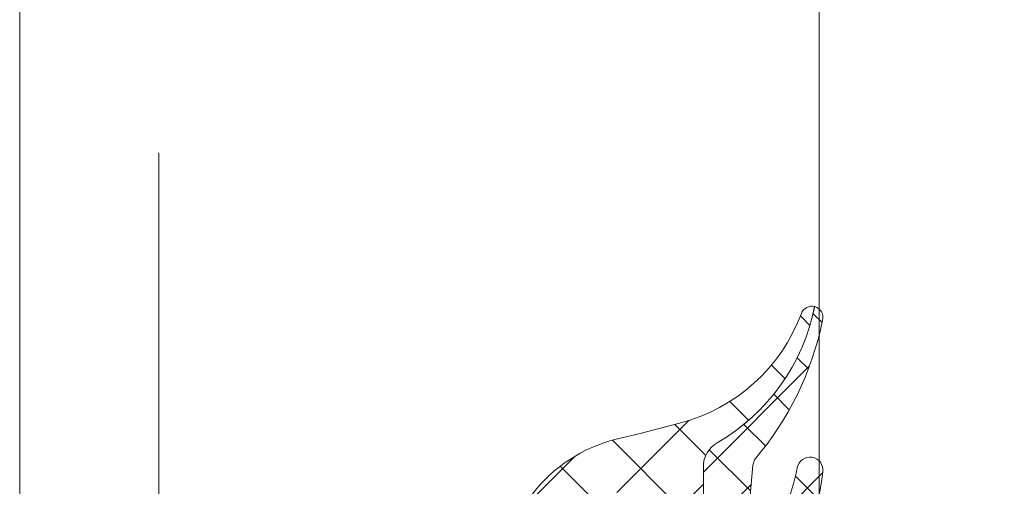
# Model space of a CAD drawing. Header units: millimetres. Extents: x 144573 to 336993, y 74252 to 247042.
# Tile 54 of 256: x 146721 to 146757, y 185340 to 185357. Entities that reach past the tile are written whole.
import ezdxf

# ---------------------------------------------------------------- set-up
doc = ezdxf.new("R2010")
doc.units = ezdxf.units.MM
doc.linetypes.add('ČÁRKOVANÁ', pattern=[19.049999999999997, 12.7, -6.35])
doc.layers.add('FASÁDA DETAILNÍ', color=255, linetype='Continuous', lineweight=0)

msp = doc.modelspace()

# ---------------------------------------------------------------- hatches: boundary and pattern name
at = {"layer": 'FASÁDA DETAILNÍ'}
h = msp.add_hatch(dxfattribs=at)
h.set_pattern_fill('ANSI37', color=256, scale=0.625, angle=90, style=0)
h.set_pattern_definition([(135, (147661.4800355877, 196355.2586091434), (-1.403165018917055, -1.403165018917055), []), (225, (147661.4800355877, 196355.2586091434), (1.403165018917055, -1.403165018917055), [])])
edge = h.paths.add_edge_path()
edge.add_ellipse((146745.2825155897, 185335.1454342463), major_axis=(-5.039467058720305, 0), ratio=1, start_angle=299.79178446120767, end_angle=355.03553873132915, ccw=False)
edge.add_ellipse((146742.9277153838, 185339.2585187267), major_axis=(-0.3000000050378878, 0), ratio=1, start_angle=270.0006926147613, end_angle=299.7921729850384, ccw=False)
edge.add_line((146742.9277117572, 185339.5585187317), (146743.4619957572, 185339.5585217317))
edge.add_ellipse((146743.4619969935, 185339.258521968), major_axis=(-0.2999997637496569, 0), ratio=1, start_angle=179.9999548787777, end_angle=270.00023610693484, ccw=False)
edge.add_line((146743.7619967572, 185339.2585217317), (146743.7619967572, 185337.7085247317))
edge.add_ellipse((146744.0620073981, 185337.7085323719), major_axis=(-0.3000106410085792, 0), ratio=1, start_angle=0.001459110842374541, end_angle=89.99567605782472)
edge.add_line((146744.0619847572, 185337.4085217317), (146745.4619667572, 185337.4085107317))
edge.add_ellipse((146745.4619639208, 185337.1085208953), major_axis=(-0.2999898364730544, 0), ratio=1, start_angle=180.0003507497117, end_angle=269.9994582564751, ccw=False)
edge.add_line((146745.7619537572, 185337.1085227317), (146745.7619537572, 185335.4085107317))
edge.add_ellipse((146745.4619436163, 185335.4085178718), major_axis=(-0.3000101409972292, 0), ratio=1, start_angle=90.00441943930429, end_angle=179.9986363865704, ccw=False)
edge.add_line((146745.4619667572, 185335.1085077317), (146743.8981357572, 185335.1085187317))
edge.add_ellipse((146743.8652787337, 185334.8073596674), major_axis=(-0.302946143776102, 0), ratio=1, start_angle=-96.22645090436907, end_angle=13.48357731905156)
edge.add_ellipse((146732.5493144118, 185326.1024365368), major_axis=(-14.00076634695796, 0), ratio=1, start_angle=195.301732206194, end_angle=218.0756200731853, ccw=False)
edge.add_ellipse((146746.5415521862, 185329.9091501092), major_axis=(-0.5004721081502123, 0), ratio=1, start_angle=12.91760852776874, end_angle=129.806634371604)
edge.add_line((146746.8619537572, 185329.5246827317), (146746.8619537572, 185337.8079617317))
edge.add_ellipse((146746.3619540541, 185337.8079612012), major_axis=(-0.4999997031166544, 0), ratio=1, start_angle=180.0000607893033, end_angle=240.0000196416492)
edge.add_line((146746.6119537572, 185338.2409737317), (146746.3119537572, 185338.4141797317))
edge.add_ellipse((146746.5619534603, 185338.8471922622), major_axis=(-0.4999997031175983, 0), ratio=1, start_angle=6.078951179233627e-05, end_angle=60.0000196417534, ccw=False)
edge.add_line((146746.0619537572, 185338.8471917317), (146746.0619537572, 185340.4765397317))
edge.add_ellipse((146747.0619531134, 185340.4765405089), major_axis=(-0.9999993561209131, 0), ratio=1, start_angle=-59.949661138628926, end_angle=4.4528618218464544e-05, ccw=False)
edge.add_ellipse((146742.9056263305, 185347.6609212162), major_axis=(-7.300023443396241, 0), ratio=1, start_angle=120.0503545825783, end_angle=168.7144463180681)
edge.add_ellipse((146749.9619633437, 185345.8456891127), major_axis=(-0.3999905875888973, 0), ratio=1, start_angle=255.1470247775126, end_angle=339.4981705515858)
edge.add_ellipse((146743.612865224, 185348.2197560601), major_axis=(-6.37844882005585, 0), ratio=1, start_angle=104.45259778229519, end_angle=159.498125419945, ccw=False)
edge.add_line((146745.2047917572, 185342.0431567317), (146743.7940847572, 185341.6795697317))
edge.add_line((146743.7940847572, 185341.6795697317), (146742.9313837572, 185341.4694567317))
edge.add_ellipse((146744.2619487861, 185336.1328340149), major_axis=(-5.499995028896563, 0), ratio=1, start_angle=-76.00004503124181, end_angle=3.420219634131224e-05)
edge.add_line((146738.7619537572, 185336.1328307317), (146738.7619537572, 185323.7148027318))
edge.add_line((146738.7619537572, 185323.7148027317), (146739.0495727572, 185322.3517457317))
edge.add_ellipse((146738.5603464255, 185322.2485131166), major_axis=(-0.4999993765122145, 0), ratio=1, start_angle=130.2837515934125, end_angle=191.9153007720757, ccw=False)
edge.add_line((146738.8836327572, 185321.8670877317), (146737.0270247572, 185320.2934767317))
edge.add_ellipse((146737.5119542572, 185319.7213377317), major_axis=(-0.749999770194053, 0), ratio=1, start_angle=-49.71629384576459, end_angle=130.2837061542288)
edge.add_line((146737.9968837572, 185319.1491987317), (146740.3085277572, 185321.1084847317))
edge.add_ellipse((146739.6619555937, 185321.8713363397), major_axis=(-0.999999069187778, 0), ratio=1, start_angle=130.2836986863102, end_angle=191.915247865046)
edge.add_line((146740.6404087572, 185322.0778007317), (146740.2619537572, 185323.8713377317))
edge.add_line((146740.2619537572, 185323.8713377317), (146740.2619537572, 185335.5815387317))
h = msp.add_hatch(dxfattribs=at)
h.set_pattern_fill('ANSI37', color=256, scale=0.48, angle=90, style=0)
h.set_pattern_definition([(135, (147661.4800355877, 196355.2586091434), (-1.077630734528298, -1.077630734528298), []), (225, (147661.4800355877, 196355.2586091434), (1.077630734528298, -1.077630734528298), [])])
edge = h.paths.add_edge_path()
edge.add_arc((146748.0629530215, 185335.0196321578), 0.4999992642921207, 129.4073371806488, 179.9999342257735)
edge.add_line((146747.5629537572, 185335.0196327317), (146747.5629537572, 185333.1575357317))
edge.add_arc((146747.8629539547, 185333.1575360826), 0.3000001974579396, 180.0000670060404, 317.3578430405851)
edge.add_arc((146743.9891589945, 185336.7249507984), 5.566188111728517, 317.3577388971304, 347.808967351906)
edge.add_arc((146749.8732352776, 185335.3416568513), 0.4897187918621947, -17.01397229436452, 154.8827571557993, ccw=False)
edge.add_arc((146741.5334774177, 185337.2875481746), 9.052420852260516, 312.79332113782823, 346.6565612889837, ccw=False)
edge.add_arc((146749.7213576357, 185328.4433714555), 2.999999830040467, 132.7932868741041, 155.245096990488)
edge.add_arc((146746.5425515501, 185329.9091536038), 0.5004751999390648, 309.80643418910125, 335.2448242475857, ccw=False)
edge.add_line((146746.8629537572, 185329.5246827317), (146746.8629537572, 185337.8079617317))
edge.add_arc((146746.3629540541, 185337.8079612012), 0.4999997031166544, 6.078930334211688e-05, 60.00001964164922)
edge.add_line((146746.6129537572, 185338.2409737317), (146746.3129537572, 185338.4141797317))
edge.add_arc((146746.5629534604, 185338.8471922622), 0.4999997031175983, 180.0000607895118, 240.0000196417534, ccw=False)
edge.add_line((146746.0629537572, 185338.8471917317), (146746.0629537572, 185340.4765397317))
edge.add_arc((146747.0629531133, 185340.4765405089), 0.9999993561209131, 120.0503388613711, 180.0000445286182, ccw=False)
edge.add_arc((146742.9066263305, 185347.6609212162), 7.300023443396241, 300.0503545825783, 348.714446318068)
edge.add_arc((146749.962963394, 185345.8456886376), 0.3999910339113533, -15.001276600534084, 75.14704919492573, ccw=False)
edge.add_arc((146739.4434593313, 185347.9724091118), 11.13157184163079, 319.4130387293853, 348.44234221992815, ccw=False)
edge.add_line((146747.8969907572, 185340.7301927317), (146747.8392897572, 185340.5379757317))
edge.add_line((146747.8392897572, 185340.5379757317), (146747.6014517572, 185337.8207687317))
edge.add_arc((146747.9003090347, 185337.7946097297), 0.2999999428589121, 174.997644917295, 320.9690488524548)
edge.add_arc((146743.2200829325, 185341.5887817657), 6.324969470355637, 320.968966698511, 349.5200292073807)
edge.add_arc((146749.8979187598, 185340.3599044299), 0.4650353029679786, -7.528137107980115, 170.2920262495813, ccw=False)
edge.add_arc((146743.1415864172, 185341.0094032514), 7.252239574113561, 309.40751088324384, 354.37832838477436, ccw=False)

# ---------------------------------------------------------------- linework, layer by layer
for points in [[(173301.4800355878, 174615.2586091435), (146721.4800355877, 174615.2586091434), (146721.4800355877, 198295.2586091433), (173301.4800355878, 198295.2586091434)], [(146750.2260419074, 185411.9038972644), (146750.2260419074, 185799.5946741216), (146794.2260419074, 185799.5946741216), (146794.2260419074, 185411.9038972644), (146794.2260419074, 185330.9330184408), (146750.2260419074, 185330.9330184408)]]:
    msp.add_lwpolyline(points, close=True, dxfattribs=at)
at = {"layer": 'FASÁDA DETAILNÍ', "linetype": 'ČÁRKOVANÁ', "ltscale": 5}
msp.add_lwpolyline([(173296.4800355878, 174620.2586091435), (146726.4800355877, 174620.2586091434), (146726.4800355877, 198290.2586091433), (173296.4800355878, 198290.2586091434)], close=True, dxfattribs=at)
at = {"layer": 'FASÁDA DETAILNÍ', "extrusion": (0, 0, -1)}
msp.add_lwpolyline([(-146746.0619537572, 185338.8471917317), (-146746.0619537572, 185340.4765397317), (-146746.0619537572, 185340.4765397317, 0.267714), (-146746.5611927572, 185341.3421257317, -0.215587), (-146750.0644967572, 185346.2323147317, -0.385623), (-146749.5873077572, 185345.9857807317, 0.244909), (-146745.2047917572, 185342.0431567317), (-146743.7940847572, 185341.6795697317), (-146742.9313837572, 185341.4694567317), (-146742.9313837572, 185341.4694567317, -0.344328), (-146738.7619537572, 185336.1328307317)], format="xyb", dxfattribs=at)
at = {"layer": 'FASÁDA DETAILNÍ'}
for points in [[(146746.0629537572, 185338.8471917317), (146746.0629537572, 185340.4765397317), (146746.0629537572, 185340.4765397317, -0.267714), (146746.5621927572, 185341.3421257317, 0.215587), (146750.0654967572, 185346.2323147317, -0.414972), (146750.3493227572, 185345.7421547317, -0.127346), (146747.8969907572, 185340.7301927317), (146747.8392897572, 185340.5379757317), (146747.6014517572, 185337.8207687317)], [(146748.1333507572, 185337.6056877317, 0.125226), (146749.4395427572, 185340.4383217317, -0.981156), (146750.3589457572, 185340.2989787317, -0.19878), (146747.7455387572, 185335.4059577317)]]:
    msp.add_lwpolyline(points, format="xyb", dxfattribs=at)

doc.saveas('drawing.dxf')
